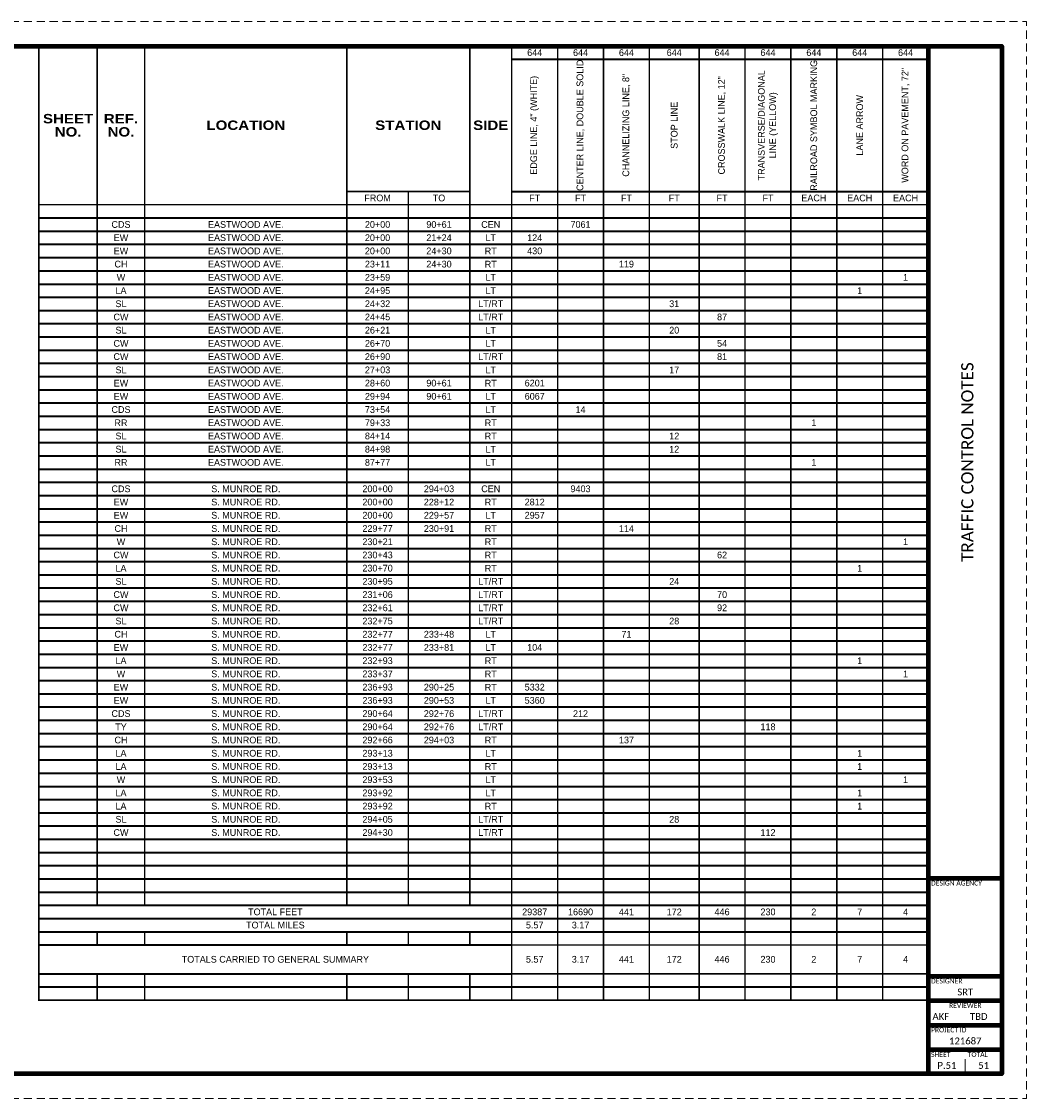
# Paper-space layout '51 TRAFFIC CONTROL NOTES' of a CAD drawing. Header units: feet. Extents: x 0 to 34, y 0 to 22.
# Tile 2 of 2: x 13.5 to 34, y 0 to 22. Entities that reach past the tile are written whole.
import ezdxf
from ezdxf.enums import TextEntityAlignment as Align

# ---------------------------------------------------------------- set-up
doc = ezdxf.new("R2010")
doc.units = ezdxf.units.FT
doc.header["$MEASUREMENT"] = 0
doc.linetypes.add('OhDOT_DGN3', pattern=[0.22, 0.165, -0.055])
doc.layers.get('Defpoints').update_dxf_attribs({"lineweight": 15})
for name, color, linetype, lineweight in [('0_Xref', 7, 'Continuous', 15), ('SH_Border', 7, 'Continuous', 90), ('SH_Data', 7, 'Continuous', 15), ('SH_Text', 7, 'Continuous', 35)]:
    doc.layers.add(name, color=color, linetype=linetype, lineweight=lineweight)
doc.layers.add('SH_Cut_Line', color=7, linetype='OhDOT_DGN3', lineweight=15, plot=False)
doc.styles.add('Slanted-Normal', font='font31.shx', dxfattribs={"height": 0.14})
doc.styles.add('Style - Calibri', font='calibri.ttf')
doc.styles.add('Style - Calibri - Light', font='calibril.ttf', dxfattribs={"height": 0.1})
doc.styles.add('Title - Main', font='ariblk.ttf', dxfattribs={"height": 0.25})

# ---------------------------------------------------------------- blocks, each defined once
blk = doc.blocks.new('BORDER_1')
at = {"layer": 'Defpoints', "color": 7}
blk.add_point((32.75, 3.5), dxfattribs=at)
at = {"layer": 'SH_Border', "color": 7}
for p, q in [((32, 0.5), (32, 21.5)), ((32, 4.5), (33.5, 4.5)), ((32, 2.5), (33.5, 2.5)), ((32, 2), (33.5, 2)), ((32, 1.5), (33.5, 1.5)), ((32, 1), (33.5, 1))]:
    blk.add_line(p, q, dxfattribs=at)
at = {"layer": 'SH_Border', "color": 7, "flags": 128}
blk.add_lwpolyline([(1.5, 21.5), (33.5, 21.5), (33.5, 0.5), (1.5, 0.5)], close=True, dxfattribs=at)
at = {"layer": 'SH_Cut_Line', "flags": 128}
blk.add_lwpolyline([(0, 0), (34, 0), (34, 22), (0, 22)], close=True, dxfattribs=at)
at = {"layer": 'SH_Data', "color": 7}
blk.add_line((32.75, 0.5), (32.75, 0.8), dxfattribs=at)
at = {"layer": 'SH_Data', "char_height": 0.1, "line_spacing_factor": 0.8, "style": 'Style - Calibri - Light'}
for s, insert, attachment_point in [('DESIGN AGENCY', (32.05, 4.45), 1), ('DESIGNER', (32.05, 2.45), 1), ('REVIEWER', (32.75, 1.95), 2), ('PROJECT ID', (32.05, 1.45), 1), ('SHEET', (32.05, 0.95), 1), ('TOTAL', (32.8, 0.95), 1)]:
    blk.add_mtext(s, dxfattribs=dict(at, insert=insert, attachment_point=attachment_point))
at = {"layer": 'SH_Data', "color": 7, "style": 'Style - Calibri'}
blk.add_attdef('C_SHEET_TITLE', text='', height=0.25, rotation=90, dxfattribs=at).set_placement((32.792, 13), align=Align.MIDDLE_CENTER)
at = {"layer": 'SH_Data', "style": 'Style - Calibri'}
blk.add_attdef('PROJ_NAME', text='', height=0.25, rotation=90, dxfattribs=at).set_placement((0.6, 0.6), align=Align.TOP_LEFT)
for tag, p in [('DESIGNER', (32.75, 2.175)), ('REVIEWER', (32.25, 1.675)), ('REVIEWED_DATE', (33.025, 1.675)), ('PIDNO', (32.75, 1.175)), ('C_SHEET_NO', (32.375, 0.675)), ('T_SHEET_NO', (33.125, 0.675))]:
    blk.add_attdef(tag, text='', height=0.14, dxfattribs=at).set_placement(p, align=Align.MIDDLE_CENTER)
blk = doc.blocks.new('*A1289')
at = {"layer": 'SH_Text', "color": 7, "linetype": 'Continuous', "ltscale": 0.083333, "const_width": 0.0208}
blk.add_lwpolyline([(11.917, 0), (0, 0), (0, -12.781), (11.917, -12.781)], close=True, dxfattribs=at)
for points in [[(0.781, 0), (0.781, -11.51)], [(1.417, 0), (1.417, -11.51)], [(4.125, 0), (4.125, -11.51)], [(5.771, 0), (5.771, -11.51)], [(6.333, 0), (6.333, -12.781)], [(6.948, 0), (6.948, -12.781)], [(7.562, 0), (7.562, -12.781)], [(8.177, 0), (8.177, -12.781)], [(8.844, 0), (8.844, -12.781)], [(9.458, 0), (9.458, -12.781)], [(10.073, 0), (10.073, -12.781)], [(10.688, 0), (10.688, -12.781)], [(11.302, 0), (11.302, -12.781)], [(4.125, -1.948), (5.771, -1.948)], [(4.948, -1.948), (4.948, -11.51)], [(0, -2.125), (11.917, -2.125)], [(0.781, -11.865), (0.781, -12.042)], [(1.417, -11.865), (1.417, -12.042)], [(4.125, -11.865), (4.125, -12.042)], [(4.948, -11.865), (4.948, -12.042)], [(5.771, -11.865), (5.771, -12.042)], [(6.333, -12.042), (11.917, -12.042)], [(0.781, -12.427), (0.781, -12.781)], [(1.417, -12.427), (1.417, -12.781)], [(4.125, -12.427), (4.125, -12.781)], [(4.948, -12.427), (4.948, -12.781)], [(5.771, -12.427), (5.771, -12.781)], [(6.333, -12.427), (11.917, -12.427)]]:
    blk.add_lwpolyline(points, dxfattribs=at)
at = {"layer": 'SH_Text', "color": 7, "linetype": 'Continuous', "ltscale": 0.083333}
for points in [[(6.333, -0.177), (11.917, -0.177)], [(6.333, -1.948), (11.917, -1.948)], [(0, -2.302), (11.917, -2.302)], [(0, -2.479), (11.917, -2.479)], [(0, -2.656), (11.917, -2.656)], [(0, -2.833), (11.917, -2.833)], [(0, -3.01), (11.917, -3.01)], [(0, -3.188), (11.917, -3.188)], [(0, -3.365), (11.917, -3.365)], [(0, -3.542), (11.917, -3.542)], [(0, -3.719), (11.917, -3.719)], [(0, -3.896), (11.917, -3.896)], [(0, -4.073), (11.917, -4.073)], [(0, -4.25), (11.917, -4.25)], [(0, -4.427), (11.917, -4.427)], [(0, -4.604), (11.917, -4.604)], [(0, -4.781), (11.917, -4.781)], [(0, -4.958), (11.917, -4.958)], [(0, -5.135), (11.917, -5.135)], [(0, -5.312), (11.917, -5.312)], [(0, -5.49), (11.917, -5.49)], [(0, -5.667), (11.917, -5.667)], [(0, -5.844), (11.917, -5.844)], [(0, -6.021), (11.917, -6.021)], [(0, -6.198), (11.917, -6.198)], [(0, -6.375), (11.917, -6.375)], [(0, -6.552), (11.917, -6.552)], [(0, -6.729), (11.917, -6.729)], [(0, -6.906), (11.917, -6.906)], [(0, -7.083), (11.917, -7.083)], [(0, -7.26), (11.917, -7.26)], [(0, -7.438), (11.917, -7.438)], [(0, -7.615), (11.917, -7.615)], [(0, -7.792), (11.917, -7.792)], [(0, -7.969), (11.917, -7.969)], [(0, -8.146), (11.917, -8.146)], [(0, -8.323), (11.917, -8.323)], [(0, -8.5), (11.917, -8.5)], [(0, -8.677), (11.917, -8.677)], [(0, -8.854), (11.917, -8.854)], [(0, -9.031), (11.917, -9.031)], [(0, -9.208), (11.917, -9.208)], [(0, -9.385), (11.917, -9.385)], [(0, -9.562), (11.917, -9.562)], [(0, -9.74), (11.917, -9.74)], [(0, -9.917), (11.917, -9.917)], [(0, -10.094), (11.917, -10.094)], [(0, -10.271), (11.917, -10.271)], [(0, -10.448), (11.917, -10.448)], [(0, -10.625), (11.917, -10.625)], [(0, -10.802), (11.917, -10.802)], [(0, -10.979), (11.917, -10.979)], [(0, -11.156), (11.917, -11.156)], [(0, -11.333), (11.917, -11.333)], [(0, -11.51), (11.917, -11.51)], [(0, -11.688), (11.917, -11.688)], [(0, -11.865), (11.917, -11.865)], [(0, -12.042), (6.333, -12.042)], [(0, -12.427), (6.333, -12.427)], [(0, -12.604), (11.917, -12.604)]]:
    blk.add_lwpolyline(points, dxfattribs=at)
at = {"layer": 'SH_Text', "color": 7, "attachment_point": 5}
for s, insert, char_height, style in [('644', (6.641, -0.089), 0.0903, 'Slanted-Normal'), ('644', (7.255, -0.089), 0.0903, 'Slanted-Normal'), ('644', (7.87, -0.089), 0.0903, 'Slanted-Normal'), ('644', (8.51, -0.089), 0.0903, 'Slanted-Normal'), ('644', (9.151, -0.089), 0.0903, 'Slanted-Normal'), ('644', (9.766, -0.089), 0.0903, 'Slanted-Normal'), ('644', (10.38, -0.089), 0.0903, 'Slanted-Normal'), ('644', (10.995, -0.089), 0.0903, 'Slanted-Normal'), ('644', (11.609, -0.089), 0.0903, 'Slanted-Normal'), ('SHEET', (0.391, -0.974), 0.1264, 'Title - Main'), ('REF.', (1.099, -0.974), 0.1264, 'Title - Main'), ('LOCATION', (2.771, -1.062), 0.1264, 'Title - Main'), ('STATION', (4.948, -1.062), 0.1264, 'Title - Main'), ('SIDE', (6.052, -1.062), 0.1264, 'Title - Main'), ('NO.', (0.391, -1.151), 0.1264, 'Title - Main'), ('NO.', (1.099, -1.151), 0.1264, 'Title - Main'), ('FROM', (4.536, -2.036), 0.0903, 'Slanted-Normal'), ('TO', (5.359, -2.036), 0.0903, 'Slanted-Normal'), ('FT', (6.641, -2.036), 0.0903, 'Slanted-Normal'), ('FT', (7.255, -2.036), 0.0903, 'Slanted-Normal'), ('FT', (7.87, -2.036), 0.0903, 'Slanted-Normal'), ('FT', (8.51, -2.036), 0.0903, 'Slanted-Normal'), ('FT', (9.151, -2.036), 0.0903, 'Slanted-Normal'), ('FT', (9.766, -2.036), 0.0903, 'Slanted-Normal'), ('EACH', (10.38, -2.036), 0.0903, 'Slanted-Normal'), ('EACH', (10.995, -2.036), 0.0903, 'Slanted-Normal'), ('EACH', (11.609, -2.036), 0.0903, 'Slanted-Normal'), ('CDS', (1.099, -2.391), 0.0903, 'Slanted-Normal'), ('EASTWOOD AVE.', (2.771, -2.391), 0.09028, 'Slanted-Normal'), ('20+00', (4.536, -2.391), 0.0903, 'Slanted-Normal'), ('90+61', (5.359, -2.391), 0.0903, 'Slanted-Normal'), ('CEN', (6.052, -2.391), 0.0903, 'Slanted-Normal'), ('7061', (7.255, -2.391), 0.0903, 'Slanted-Normal'), ('EW', (1.099, -2.568), 0.0903, 'Slanted-Normal'), ('EASTWOOD AVE.', (2.771, -2.568), 0.09028, 'Slanted-Normal'), ('20+00', (4.536, -2.568), 0.0903, 'Slanted-Normal'), ('21+24', (5.359, -2.568), 0.0903, 'Slanted-Normal'), ('LT', (6.052, -2.568), 0.0903, 'Slanted-Normal'), ('124', (6.641, -2.568), 0.0903, 'Slanted-Normal'), ('EW', (1.099, -2.745), 0.0903, 'Slanted-Normal'), ('EASTWOOD AVE.', (2.771, -2.745), 0.09028, 'Slanted-Normal'), ('20+00', (4.536, -2.745), 0.0903, 'Slanted-Normal'), ('24+30', (5.359, -2.745), 0.0903, 'Slanted-Normal'), ('RT', (6.052, -2.745), 0.0903, 'Slanted-Normal'), ('430', (6.641, -2.745), 0.0903, 'Slanted-Normal'), ('CH', (1.099, -2.922), 0.0903, 'Slanted-Normal'), ('EASTWOOD AVE.', (2.771, -2.922), 0.09028, 'Slanted-Normal'), ('23+11', (4.536, -2.922), 0.0903, 'Slanted-Normal'), ('24+30', (5.359, -2.922), 0.0903, 'Slanted-Normal'), ('RT', (6.052, -2.922), 0.0903, 'Slanted-Normal'), ('119', (7.87, -2.922), 0.0903, 'Slanted-Normal'), ('W', (1.099, -3.099), 0.0903, 'Slanted-Normal'), ('EASTWOOD AVE.', (2.771, -3.099), 0.09028, 'Slanted-Normal'), ('23+59', (4.536, -3.099), 0.0903, 'Slanted-Normal'), ('LT', (6.052, -3.099), 0.0903, 'Slanted-Normal'), ('1', (11.609, -3.099), 0.0903, 'Slanted-Normal'), ('LA', (1.099, -3.276), 0.0903, 'Slanted-Normal'), ('EASTWOOD AVE.', (2.771, -3.276), 0.09028, 'Slanted-Normal'), ('24+95', (4.536, -3.276), 0.0903, 'Slanted-Normal'), ('LT', (6.052, -3.276), 0.0903, 'Slanted-Normal'), ('1', (10.995, -3.276), 0.0903, 'Slanted-Normal'), ('SL', (1.099, -3.453), 0.0903, 'Slanted-Normal'), ('EASTWOOD AVE.', (2.771, -3.453), 0.09028, 'Slanted-Normal'), ('24+32', (4.536, -3.453), 0.0903, 'Slanted-Normal'), ('LT/RT', (6.052, -3.453), 0.0903, 'Slanted-Normal'), ('31', (8.51, -3.453), 0.0903, 'Slanted-Normal'), ('CW', (1.099, -3.63), 0.0903, 'Slanted-Normal'), ('EASTWOOD AVE.', (2.771, -3.63), 0.09028, 'Slanted-Normal'), ('24+45', (4.536, -3.63), 0.0903, 'Slanted-Normal'), ('LT/RT', (6.052, -3.63), 0.0903, 'Slanted-Normal'), ('87', (9.151, -3.63), 0.0903, 'Slanted-Normal'), ('SL', (1.099, -3.807), 0.0903, 'Slanted-Normal'), ('EASTWOOD AVE.', (2.771, -3.807), 0.09028, 'Slanted-Normal'), ('26+21', (4.536, -3.807), 0.0903, 'Slanted-Normal'), ('LT', (6.052, -3.807), 0.0903, 'Slanted-Normal'), ('20', (8.51, -3.807), 0.0903, 'Slanted-Normal'), ('CW', (1.099, -3.984), 0.0903, 'Slanted-Normal'), ('EASTWOOD AVE.', (2.771, -3.984), 0.09028, 'Slanted-Normal'), ('26+70', (4.536, -3.984), 0.0903, 'Slanted-Normal'), ('LT', (6.052, -3.984), 0.0903, 'Slanted-Normal'), ('54', (9.151, -3.984), 0.0903, 'Slanted-Normal'), ('CW', (1.099, -4.161), 0.0903, 'Slanted-Normal'), ('EASTWOOD AVE.', (2.771, -4.161), 0.09028, 'Slanted-Normal'), ('26+90', (4.536, -4.161), 0.0903, 'Slanted-Normal'), ('LT/RT', (6.052, -4.161), 0.0903, 'Slanted-Normal'), ('81', (9.151, -4.161), 0.0903, 'Slanted-Normal'), ('SL', (1.099, -4.339), 0.0903, 'Slanted-Normal'), ('EASTWOOD AVE.', (2.771, -4.339), 0.09028, 'Slanted-Normal'), ('27+03', (4.536, -4.339), 0.0903, 'Slanted-Normal'), ('LT', (6.052, -4.339), 0.0903, 'Slanted-Normal'), ('17', (8.51, -4.339), 0.0903, 'Slanted-Normal'), ('EW', (1.099, -4.516), 0.0903, 'Slanted-Normal'), ('EASTWOOD AVE.', (2.771, -4.516), 0.09028, 'Slanted-Normal'), ('28+60', (4.536, -4.516), 0.0903, 'Slanted-Normal'), ('90+61', (5.359, -4.516), 0.0903, 'Slanted-Normal'), ('RT', (6.052, -4.516), 0.0903, 'Slanted-Normal'), ('6201', (6.641, -4.516), 0.0903, 'Slanted-Normal'), ('EW', (1.099, -4.693), 0.0903, 'Slanted-Normal'), ('EASTWOOD AVE.', (2.771, -4.693), 0.09028, 'Slanted-Normal'), ('29+94', (4.536, -4.693), 0.0903, 'Slanted-Normal'), ('90+61', (5.359, -4.693), 0.0903, 'Slanted-Normal'), ('LT', (6.052, -4.693), 0.0903, 'Slanted-Normal'), ('6067', (6.641, -4.693), 0.0903, 'Slanted-Normal'), ('CDS', (1.099, -4.87), 0.0903, 'Slanted-Normal'), ('EASTWOOD AVE.', (2.771, -4.87), 0.09028, 'Slanted-Normal'), ('73+54', (4.536, -4.87), 0.0903, 'Slanted-Normal'), ('LT', (6.052, -4.87), 0.0903, 'Slanted-Normal'), ('14', (7.255, -4.87), 0.0903, 'Slanted-Normal'), ('RR', (1.099, -5.047), 0.0903, 'Slanted-Normal'), ('EASTWOOD AVE.', (2.771, -5.047), 0.09028, 'Slanted-Normal'), ('79+33', (4.536, -5.047), 0.0903, 'Slanted-Normal'), ('RT', (6.052, -5.047), 0.0903, 'Slanted-Normal'), ('1', (10.38, -5.047), 0.0903, 'Slanted-Normal'), ('SL', (1.099, -5.224), 0.0903, 'Slanted-Normal'), ('EASTWOOD AVE.', (2.771, -5.224), 0.09028, 'Slanted-Normal'), ('84+14', (4.536, -5.224), 0.0903, 'Slanted-Normal'), ('RT', (6.052, -5.224), 0.0903, 'Slanted-Normal'), ('12', (8.51, -5.224), 0.0903, 'Slanted-Normal'), ('SL', (1.099, -5.401), 0.0903, 'Slanted-Normal'), ('EASTWOOD AVE.', (2.771, -5.401), 0.09028, 'Slanted-Normal'), ('84+98', (4.536, -5.401), 0.0903, 'Slanted-Normal'), ('LT', (6.052, -5.401), 0.0903, 'Slanted-Normal'), ('12', (8.51, -5.401), 0.0903, 'Slanted-Normal'), ('RR', (1.099, -5.578), 0.0903, 'Slanted-Normal'), ('EASTWOOD AVE.', (2.771, -5.578), 0.09028, 'Slanted-Normal'), ('87+77', (4.536, -5.578), 0.0903, 'Slanted-Normal'), ('LT', (6.052, -5.578), 0.0903, 'Slanted-Normal'), ('1', (10.38, -5.578), 0.0903, 'Slanted-Normal'), ('CDS', (1.099, -5.932), 0.0903, 'Slanted-Normal'), ('S. MUNROE RD.', (2.771, -5.932), 0.09028, 'Slanted-Normal'), ('200+00', (4.536, -5.932), 0.0903, 'Slanted-Normal'), ('294+03', (5.359, -5.932), 0.0903, 'Slanted-Normal'), ('CEN', (6.052, -5.932), 0.0903, 'Slanted-Normal'), ('9403', (7.255, -5.932), 0.0903, 'Slanted-Normal'), ('EW', (1.099, -6.109), 0.0903, 'Slanted-Normal'), ('S. MUNROE RD.', (2.771, -6.109), 0.09028, 'Slanted-Normal'), ('200+00', (4.536, -6.109), 0.0903, 'Slanted-Normal'), ('228+12', (5.359, -6.109), 0.0903, 'Slanted-Normal'), ('RT', (6.052, -6.109), 0.0903, 'Slanted-Normal'), ('2812', (6.641, -6.109), 0.0903, 'Slanted-Normal'), ('EW', (1.099, -6.286), 0.0903, 'Slanted-Normal'), ('S. MUNROE RD.', (2.771, -6.286), 0.09028, 'Slanted-Normal'), ('200+00', (4.536, -6.286), 0.0903, 'Slanted-Normal'), ('229+57', (5.359, -6.286), 0.0903, 'Slanted-Normal'), ('LT', (6.052, -6.286), 0.0903, 'Slanted-Normal'), ('2957', (6.641, -6.286), 0.0903, 'Slanted-Normal'), ('CH', (1.099, -6.464), 0.0903, 'Slanted-Normal'), ('S. MUNROE RD.', (2.771, -6.464), 0.09028, 'Slanted-Normal'), ('229+77', (4.536, -6.464), 0.0903, 'Slanted-Normal'), ('230+91', (5.359, -6.464), 0.0903, 'Slanted-Normal'), ('RT', (6.052, -6.464), 0.0903, 'Slanted-Normal'), ('114', (7.87, -6.464), 0.0903, 'Slanted-Normal'), ('W', (1.099, -6.641), 0.0903, 'Slanted-Normal'), ('S. MUNROE RD.', (2.771, -6.641), 0.09028, 'Slanted-Normal'), ('230+21', (4.536, -6.641), 0.0903, 'Slanted-Normal'), ('RT', (6.052, -6.641), 0.0903, 'Slanted-Normal'), ('1', (11.609, -6.641), 0.0903, 'Slanted-Normal'), ('CW', (1.099, -6.818), 0.0903, 'Slanted-Normal'), ('S. MUNROE RD.', (2.771, -6.818), 0.09028, 'Slanted-Normal'), ('230+43', (4.536, -6.818), 0.0903, 'Slanted-Normal'), ('RT', (6.052, -6.818), 0.0903, 'Slanted-Normal'), ('62', (9.151, -6.818), 0.0903, 'Slanted-Normal'), ('LA', (1.099, -6.995), 0.0903, 'Slanted-Normal'), ('S. MUNROE RD.', (2.771, -6.995), 0.09028, 'Slanted-Normal'), ('230+70', (4.536, -6.995), 0.0903, 'Slanted-Normal'), ('RT', (6.052, -6.995), 0.0903, 'Slanted-Normal'), ('1', (10.995, -6.995), 0.0903, 'Slanted-Normal'), ('SL', (1.099, -7.172), 0.0903, 'Slanted-Normal'), ('S. MUNROE RD.', (2.771, -7.172), 0.09028, 'Slanted-Normal'), ('230+95', (4.536, -7.172), 0.0903, 'Slanted-Normal'), ('LT/RT', (6.052, -7.172), 0.0903, 'Slanted-Normal'), ('24', (8.51, -7.172), 0.0903, 'Slanted-Normal'), ('CW', (1.099, -7.349), 0.0903, 'Slanted-Normal'), ('S. MUNROE RD.', (2.771, -7.349), 0.09028, 'Slanted-Normal'), ('231+06', (4.536, -7.349), 0.0903, 'Slanted-Normal'), ('LT/RT', (6.052, -7.349), 0.0903, 'Slanted-Normal'), ('70', (9.151, -7.349), 0.0903, 'Slanted-Normal'), ('CW', (1.099, -7.526), 0.0903, 'Slanted-Normal'), ('S. MUNROE RD.', (2.771, -7.526), 0.09028, 'Slanted-Normal'), ('232+61', (4.536, -7.526), 0.0903, 'Slanted-Normal'), ('LT/RT', (6.052, -7.526), 0.0903, 'Slanted-Normal'), ('92', (9.151, -7.526), 0.0903, 'Slanted-Normal'), ('SL', (1.099, -7.703), 0.0903, 'Slanted-Normal'), ('S. MUNROE RD.', (2.771, -7.703), 0.09028, 'Slanted-Normal'), ('232+75', (4.536, -7.703), 0.0903, 'Slanted-Normal'), ('LT/RT', (6.052, -7.703), 0.0903, 'Slanted-Normal'), ('28', (8.51, -7.703), 0.0903, 'Slanted-Normal'), ('CH', (1.099, -7.88), 0.0903, 'Slanted-Normal'), ('S. MUNROE RD.', (2.771, -7.88), 0.09028, 'Slanted-Normal'), ('232+77', (4.536, -7.88), 0.0903, 'Slanted-Normal'), ('233+48', (5.359, -7.88), 0.0903, 'Slanted-Normal'), ('LT', (6.052, -7.88), 0.0903, 'Slanted-Normal'), ('71', (7.87, -7.88), 0.0903, 'Slanted-Normal'), ('EW', (1.099, -8.057), 0.0903, 'Slanted-Normal'), ('S. MUNROE RD.', (2.771, -8.057), 0.09028, 'Slanted-Normal'), ('232+77', (4.536, -8.057), 0.0903, 'Slanted-Normal'), ('233+81', (5.359, -8.057), 0.0903, 'Slanted-Normal'), ('LT', (6.052, -8.057), 0.0903, 'Slanted-Normal'), ('104', (6.641, -8.057), 0.0903, 'Slanted-Normal'), ('LA', (1.099, -8.234), 0.0903, 'Slanted-Normal'), ('S. MUNROE RD.', (2.771, -8.234), 0.09028, 'Slanted-Normal'), ('232+93', (4.536, -8.234), 0.0903, 'Slanted-Normal'), ('RT', (6.052, -8.234), 0.0903, 'Slanted-Normal'), ('1', (10.995, -8.234), 0.0903, 'Slanted-Normal'), ('W', (1.099, -8.411), 0.0903, 'Slanted-Normal'), ('S. MUNROE RD.', (2.771, -8.411), 0.09028, 'Slanted-Normal'), ('233+37', (4.536, -8.411), 0.0903, 'Slanted-Normal'), ('RT', (6.052, -8.411), 0.0903, 'Slanted-Normal'), ('1', (11.609, -8.411), 0.0903, 'Slanted-Normal'), ('EW', (1.099, -8.589), 0.0903, 'Slanted-Normal'), ('S. MUNROE RD.', (2.771, -8.589), 0.09028, 'Slanted-Normal'), ('236+93', (4.536, -8.589), 0.0903, 'Slanted-Normal'), ('290+25', (5.359, -8.589), 0.0903, 'Slanted-Normal'), ('RT', (6.052, -8.589), 0.0903, 'Slanted-Normal'), ('5332', (6.641, -8.589), 0.0903, 'Slanted-Normal'), ('EW', (1.099, -8.766), 0.0903, 'Slanted-Normal'), ('S. MUNROE RD.', (2.771, -8.766), 0.09028, 'Slanted-Normal'), ('236+93', (4.536, -8.766), 0.0903, 'Slanted-Normal'), ('290+53', (5.359, -8.766), 0.0903, 'Slanted-Normal'), ('LT', (6.052, -8.766), 0.0903, 'Slanted-Normal'), ('5360', (6.641, -8.766), 0.0903, 'Slanted-Normal'), ('CDS', (1.099, -8.943), 0.0903, 'Slanted-Normal'), ('S. MUNROE RD.', (2.771, -8.943), 0.09028, 'Slanted-Normal'), ('290+64', (4.536, -8.943), 0.0903, 'Slanted-Normal'), ('292+76', (5.359, -8.943), 0.0903, 'Slanted-Normal'), ('LT/RT', (6.052, -8.943), 0.0903, 'Slanted-Normal'), ('212', (7.255, -8.943), 0.0903, 'Slanted-Normal'), ('TY', (1.099, -9.12), 0.0903, 'Slanted-Normal'), ('S. MUNROE RD.', (2.771, -9.12), 0.09028, 'Slanted-Normal'), ('290+64', (4.536, -9.12), 0.0903, 'Slanted-Normal'), ('292+76', (5.359, -9.12), 0.0903, 'Slanted-Normal'), ('LT/RT', (6.052, -9.12), 0.0903, 'Slanted-Normal'), ('118', (9.766, -9.12), 0.0903, 'Slanted-Normal'), ('CH', (1.099, -9.297), 0.0903, 'Slanted-Normal'), ('S. MUNROE RD.', (2.771, -9.297), 0.09028, 'Slanted-Normal'), ('292+66', (4.536, -9.297), 0.0903, 'Slanted-Normal'), ('294+03', (5.359, -9.297), 0.0903, 'Slanted-Normal'), ('RT', (6.052, -9.297), 0.0903, 'Slanted-Normal'), ('137', (7.87, -9.297), 0.0903, 'Slanted-Normal'), ('LA', (1.099, -9.474), 0.0903, 'Slanted-Normal'), ('S. MUNROE RD.', (2.771, -9.474), 0.09028, 'Slanted-Normal'), ('293+13', (4.536, -9.474), 0.0903, 'Slanted-Normal'), ('LT', (6.052, -9.474), 0.0903, 'Slanted-Normal'), ('1', (10.995, -9.474), 0.0903, 'Slanted-Normal'), ('LA', (1.099, -9.651), 0.0903, 'Slanted-Normal'), ('S. MUNROE RD.', (2.771, -9.651), 0.09028, 'Slanted-Normal'), ('293+13', (4.536, -9.651), 0.0903, 'Slanted-Normal'), ('RT', (6.052, -9.651), 0.0903, 'Slanted-Normal'), ('1', (10.995, -9.651), 0.0903, 'Slanted-Normal'), ('W', (1.099, -9.828), 0.0903, 'Slanted-Normal'), ('S. MUNROE RD.', (2.771, -9.828), 0.09028, 'Slanted-Normal'), ('293+53', (4.536, -9.828), 0.0903, 'Slanted-Normal'), ('LT', (6.052, -9.828), 0.0903, 'Slanted-Normal'), ('1', (11.609, -9.828), 0.0903, 'Slanted-Normal'), ('LA', (1.099, -10.005), 0.0903, 'Slanted-Normal'), ('S. MUNROE RD.', (2.771, -10.005), 0.09028, 'Slanted-Normal'), ('293+92', (4.536, -10.005), 0.0903, 'Slanted-Normal'), ('LT', (6.052, -10.005), 0.0903, 'Slanted-Normal'), ('1', (10.995, -10.005), 0.0903, 'Slanted-Normal'), ('LA', (1.099, -10.182), 0.0903, 'Slanted-Normal'), ('S. MUNROE RD.', (2.771, -10.182), 0.09028, 'Slanted-Normal'), ('293+92', (4.536, -10.182), 0.0903, 'Slanted-Normal'), ('RT', (6.052, -10.182), 0.0903, 'Slanted-Normal'), ('1', (10.995, -10.182), 0.0903, 'Slanted-Normal'), ('SL', (1.099, -10.359), 0.0903, 'Slanted-Normal'), ('S. MUNROE RD.', (2.771, -10.359), 0.09028, 'Slanted-Normal'), ('294+05', (4.536, -10.359), 0.0903, 'Slanted-Normal'), ('LT/RT', (6.052, -10.359), 0.0903, 'Slanted-Normal'), ('28', (8.51, -10.359), 0.0903, 'Slanted-Normal'), ('CW', (1.099, -10.536), 0.0903, 'Slanted-Normal'), ('S. MUNROE RD.', (2.771, -10.536), 0.09028, 'Slanted-Normal'), ('294+30', (4.536, -10.536), 0.0903, 'Slanted-Normal'), ('LT/RT', (6.052, -10.536), 0.0903, 'Slanted-Normal'), ('112', (9.766, -10.536), 0.0903, 'Slanted-Normal'), ('TOTAL FEET', (3.167, -11.599), 0.0903, 'Slanted-Normal'), ('29387', (6.641, -11.599), 0.0903, 'Slanted-Normal'), ('16690', (7.255, -11.599), 0.0903, 'Slanted-Normal'), ('172', (8.51, -11.599), 0.0903, 'Slanted-Normal'), ('446', (9.151, -11.599), 0.0903, 'Slanted-Normal'), ('230', (9.766, -11.599), 0.0903, 'Slanted-Normal'), ('2', (10.38, -11.599), 0.0903, 'Slanted-Normal'), ('441', (7.87, -11.599), 0.0903, 'Slanted-Normal'), ('7', (10.995, -11.599), 0.0903, 'Slanted-Normal'), ('4', (11.609, -11.599), 0.0903, 'Slanted-Normal'), ('TOTAL MILES', (3.167, -11.776), 0.09028, 'Slanted-Normal'), ('5.57', (6.641, -11.776), 0.0903, 'Slanted-Normal'), ('3.17', (7.255, -11.776), 0.0903, 'Slanted-Normal'), ('TOTALS CARRIED TO GENERAL SUMMARY', (3.167, -12.234), 0.09028, 'Slanted-Normal'), ('5.57', (6.641, -12.234), 0.0903, 'Slanted-Normal'), ('3.17', (7.255, -12.234), 0.0903, 'Slanted-Normal'), ('441', (7.87, -12.234), 0.0903, 'Slanted-Normal'), ('172', (8.51, -12.234), 0.0903, 'Slanted-Normal'), ('446', (9.151, -12.234), 0.0903, 'Slanted-Normal'), ('230', (9.766, -12.234), 0.0903, 'Slanted-Normal'), ('2', (10.38, -12.234), 0.0903, 'Slanted-Normal'), ('7', (10.995, -12.234), 0.0903, 'Slanted-Normal'), ('4', (11.609, -12.234), 0.0903, 'Slanted-Normal')]:
    blk.add_mtext(s, dxfattribs=dict(at, insert=insert, char_height=char_height, style=style))
at = {"layer": 'SH_Text', "color": 7, "width": 1.77083, "attachment_point": 5, "rotation": 90, "style": 'Slanted-Normal'}
for s, insert, char_height in [('CENTER LINE, DOUBLE SOLID', (7.255, -1.062), 0.09028), ('TRANSVERSE/DIAGONAL LINE (YELLOW)', (9.766, -1.062), 0.09028), ('RAILROAD SYMBOL MARKING', (10.38, -1.062), 0.09028), ('EDGE LINE, 4" (WHITE)', (6.641, -1.062), 0.09028), ('CHANNELIZING LINE, 8"', (7.87, -1.062), 0.09028), ('WORD ON PAVEMENT, 72"', (11.609, -1.062), 0.09028), ('CROSSWALK LINE, 12"', (9.151, -1.062), 0.09028), ('LANE ARROW', (10.995, -1.062), 0.0903), ('STOP LINE', (8.51, -1.062), 0.0903)]:
    blk.add_mtext(s, dxfattribs=dict(at, insert=insert, char_height=char_height))

psp = doc.layouts.new('51 TRAFFIC CONTROL NOTES')

# ---------------------------------------------------------------- block references
at = {"layer": '0_Xref'}
ref = psp.add_blockref('BORDER_1', (0, 0), dxfattribs=at)
ref.add_attrib('C_SHEET_NO', 'P.51', dxfattribs={"layer": 'SH_Data', "height": 0.14, "style": 'Style - Calibri'}).set_placement((32.375, 0.675), align=Align.MIDDLE_CENTER)
ref.add_attrib('T_SHEET_NO', '51', dxfattribs={"layer": 'SH_Data', "height": 0.14, "style": 'Style - Calibri'}).set_placement((33.125, 0.675), align=Align.MIDDLE_CENTER)
ref.add_attrib('C_SHEET_TITLE', 'TRAFFIC CONTROL NOTES', dxfattribs={"layer": 'SH_Data', "color": 7, "height": 0.25, "rotation": 90, "style": 'Style - Calibri'}).set_placement((32.792, 13), align=Align.MIDDLE_CENTER)
ref.add_attrib('DESIGNER', 'SRT', dxfattribs={"layer": 'SH_Data', "height": 0.14, "style": 'Style - Calibri'}).set_placement((32.75, 2.175), align=Align.MIDDLE_CENTER)
ref.add_attrib('REVIEWER', 'AKF', dxfattribs={"layer": 'SH_Data', "height": 0.14, "style": 'Style - Calibri'}).set_placement((32.25, 1.675), align=Align.MIDDLE_CENTER)
ref.add_attrib('REVIEWED_DATE', 'TBD', dxfattribs={"layer": 'SH_Data', "height": 0.14, "style": 'Style - Calibri'}).set_placement((33.025, 1.675), align=Align.MIDDLE_CENTER)
ref.add_attrib('PIDNO', '121687', dxfattribs={"layer": 'SH_Data', "height": 0.14, "style": 'Style - Calibri'}).set_placement((32.75, 1.175), align=Align.MIDDLE_CENTER)
at = {"layer": 'SH_Text', "xscale": 1.525054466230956, "yscale": 1.525054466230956, "zscale": 1.525054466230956}
psp.add_blockref('*A1289', (13.826, 21.5), dxfattribs=at)

doc.saveas('drawing.dxf')
